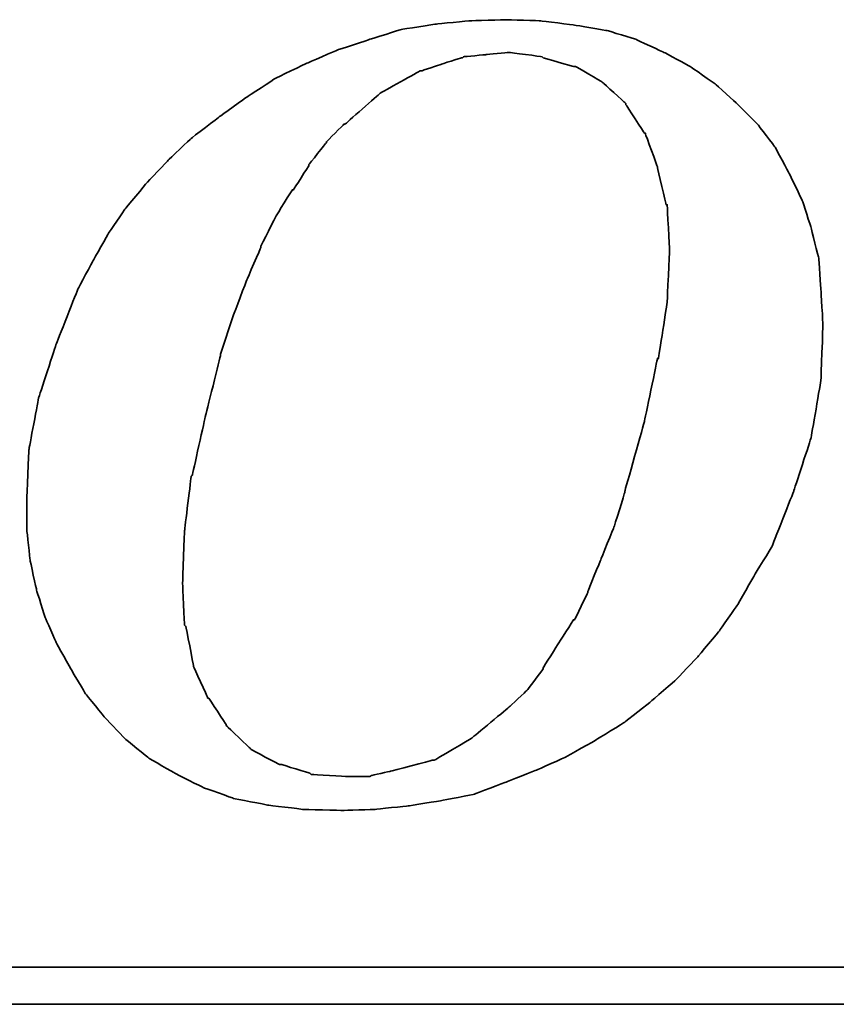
# Model space of a CAD drawing. Header units: millimetres. Extents: x -629 to 296, y -521 to -329.
# Tile 42 of 48: x -429.53 to -426.35, y -424.73 to -420.9. Entities that reach past the tile are written whole.
import ezdxf

# ---------------------------------------------------------------- set-up
doc = ezdxf.new("R2010")
doc.units = ezdxf.units.MM
doc.header["$LTSCALE"] = 0.1
doc.layers.get('0').update_dxf_attribs({"linetype": 'CONTINUOUS'})
doc.layers.add('layer 1', color=7, linetype='CONTINUOUS')

# ---------------------------------------------------------------- blocks, each defined once
blk = doc.blocks.new('TBI MOTION logo(完整正式版)')
at = {"layer": 'layer 1', "color": 22, "lineweight": 35}
for points, knots in [([(35.79625, -6.98375), (35.79625, -6.98375), (36.23125, -7.43875), (36.23125, -7.43875), (36.23125, -7.43875), (36.23125, -7.43875), (36.75625, -7.87125), (36.75625, -7.87125), (36.75625, -7.87125), (36.75625, -7.87125), (37.33125, -8.20375), (37.33125, -8.20375), (37.33125, -8.20375), (37.33125, -8.20375), (37.95625, -8.51875), (37.95625, -8.51875), (37.95625, -8.51875), (37.95625, -8.51875), (38.62625, -8.75875), (38.62625, -8.75875), (38.62625, -8.75875), (38.62625, -8.75875), (39.37125, -8.90375), (39.37125, -8.90375), (39.37125, -8.90375), (39.37125, -8.90375), (40.14125, -8.99875), (40.14125, -8.99875), (40.14125, -8.99875), (40.14125, -8.99875), (41.02625, -9.02375), (41.02625, -9.02375), (41.02625, -9.02375), (41.02625, -9.02375), (41.74625, -8.99875), (41.74625, -8.99875), (41.74625, -8.99875), (41.74625, -8.99875), (42.46625, -8.92375), (42.46625, -8.92375), (42.46625, -8.92375), (42.46625, -8.92375), (43.21125, -8.80625), (43.21125, -8.80625), (43.21125, -8.80625), (43.21125, -8.80625), (43.93125, -8.66375), (43.93125, -8.66375), (43.93125, -8.66375), (43.93125, -8.66375), (44.62625, -8.39875), (44.62625, -8.39875), (44.62625, -8.39875), (44.62625, -8.39875), (45.29625, -8.13375), (45.29625, -8.13375), (45.29625, -8.13375), (45.29625, -8.13375), (45.94625, -7.84375), (45.94625, -7.84375), (45.94625, -7.84375), (45.94625, -7.84375), (46.61625, -7.46375), (46.61625, -7.46375), (46.61625, -7.46375), (46.61625, -7.46375), (47.24125, -7.07875), (47.24125, -7.07875), (47.24125, -7.07875), (47.24125, -7.07875), (47.81625, -6.62375), (47.81625, -6.62375), (47.81625, -6.62375), (47.81625, -6.62375), (48.36875, -6.14375), (48.36875, -6.14375), (48.36875, -6.14375), (48.36875, -6.14375), (48.84625, -5.64125), (48.84625, -5.64125), (48.84625, -5.64125), (48.84625, -5.64125), (49.32625, -5.06375), (49.32625, -5.06375), (49.32625, -5.06375), (49.32625, -5.06375), (49.71125, -4.51374), (49.71125, -4.51374), (49.71125, -4.51374), (49.71125, -4.51374), (50.09625, -3.83874), (50.09625, -3.83874), (50.09625, -3.83874), (50.09625, -3.83874), (50.48125, -3.21374), (50.48125, -3.21374), (50.48125, -3.21374), (50.48125, -3.21374), (50.96125, -1.99125), (50.96125, -1.99125), (50.96125, -1.99125), (50.96125, -1.99125), (51.34375, -0.81875), (51.34375, -0.81875), (51.34375, -0.81875), (51.34375, -0.81875), (51.56125, 0.45624), (51.56125, 0.45624), (51.56125, 0.45624), (51.56125, 0.45624), (51.60625, 1.67624), (51.60625, 1.67624), (51.60625, 1.67624), (51.60625, 1.67624), (51.56125, 2.44625), (51.56125, 2.44625), (51.56125, 2.44625), (51.56125, 2.44625), (51.51125, 3.14125), (51.51125, 3.14125), (51.51125, 3.14125), (51.51125, 3.14125), (51.34375, 3.81125), (51.34375, 3.81125), (51.34375, 3.81125), (51.34375, 3.81125), (51.15125, 4.41125), (51.15125, 4.41125), (51.15125, 4.41125), (51.15125, 4.41125), (50.86125, 5.01125), (50.86125, 5.01125), (50.86125, 5.01125), (50.86125, 5.01125), (50.55125, 5.58875), (50.55125, 5.58875), (50.55125, 5.58875), (50.55125, 5.58875), (50.16625, 6.09125), (50.16625, 6.09125), (50.16625, 6.09125), (50.16625, 6.09125), (49.71125, 6.54875), (49.71125, 6.54875), (49.71125, 6.54875), (49.71125, 6.54875), (49.23125, 6.98125), (49.23125, 6.98125), (49.23125, 6.98125), (49.23125, 6.98125), (48.67875, 7.36625), (48.67875, 7.36625), (48.67875, 7.36625), (48.67875, 7.36625), (48.10375, 7.67625), (48.10375, 7.67625), (48.10375, 7.67625), (48.10375, 7.67625), (47.48125, 7.96375), (47.48125, 7.96375), (47.48125, 7.96375), (47.48125, 7.96375), (46.85625, 8.15625), (46.85625, 8.15625), (46.85625, 8.15625), (46.85625, 8.15625), (46.13625, 8.27624), (46.13625, 8.27624), (46.13625, 8.27624), (46.13625, 8.27624), (45.39125, 8.37125), (45.39125, 8.37125), (45.39125, 8.37125), (45.39125, 8.37125), (44.62625, 8.39624), (44.62625, 8.39624), (44.62625, 8.39624), (44.62625, 8.39624), (43.83625, 8.37125), (43.83625, 8.37125), (43.83625, 8.37125), (43.83625, 8.37125), (43.09125, 8.30125), (43.09125, 8.30125), (43.09125, 8.30125), (43.09125, 8.30125), (42.32125, 8.18125), (42.32125, 8.18125), (42.32125, 8.18125), (42.32125, 8.18125), (41.62875, 7.96375), (41.62875, 7.96375), (41.62875, 7.96375), (41.62875, 7.96375), (40.90625, 7.72625), (40.90625, 7.72625), (40.90625, 7.72625), (40.90625, 7.72625), (40.23624, 7.43625), (40.23624, 7.43625), (40.23624, 7.43625), (40.23624, 7.43625), (39.54124, 7.10125), (39.54124, 7.10125), (39.54124, 7.10125), (39.54124, 7.10125), (38.91625, 6.69125), (38.91625, 6.69125), (38.91625, 6.69125), (38.91625, 6.69125), (38.31625, 6.26125), (38.31625, 6.26125), (38.31625, 6.26125), (38.31625, 6.26125), (37.69125, 5.78125), (37.69125, 5.78125), (37.69125, 5.78125), (37.69125, 5.78125), (37.18625, 5.30125), (37.18625, 5.30125), (37.18625, 5.30125), (37.18625, 5.30125), (36.70625, 4.79624), (36.70625, 4.79624), (36.70625, 4.79624), (36.70625, 4.79624), (36.23125, 4.22125), (36.23125, 4.22125), (36.23125, 4.22125), (36.23125, 4.22125), (35.87124, 3.69375), (35.87124, 3.69375), (35.87124, 3.69375), (35.87124, 3.69375), (35.53125, 3.09125), (35.53125, 3.09125), (35.53125, 3.09125), (35.53125, 3.09125), (35.19875, 2.47125), (35.19875, 2.47125), (35.19875, 2.47125), (35.19875, 2.47125), (34.71625, 1.24625), (34.71625, 1.24625), (34.71625, 1.24625), (34.71625, 1.24625), (34.33125, 0.06874), (34.33125, 0.06874), (34.33125, 0.06874), (34.33125, 0.06874), (34.11625, -1.07875), (34.11625, -1.07875), (34.11625, -1.07875), (34.11625, -1.07875), (34.07125, -2.15875), (34.07125, -2.15875), (34.07125, -2.15875), (34.07125, -2.15875), (34.07125, -2.85375), (34.07125, -2.85375), (34.07125, -2.85375), (34.07125, -2.85375), (34.14125, -3.50375), (34.14125, -3.50375), (34.14125, -3.50375), (34.14125, -3.50375), (34.28625, -4.17375), (34.28625, -4.17375), (34.28625, -4.17375), (34.28625, -4.17375), (34.47625, -4.77624), (34.47625, -4.77624), (34.47625, -4.77624), (34.47625, -4.77624), (34.71625, -5.32625), (34.71625, -5.32625), (34.71625, -5.32625), (34.71625, -5.32625), (35.05375, -5.92875), (35.05375, -5.92875), (35.05375, -5.92875), (35.05375, -5.92875), (35.36375, -6.45375), (35.36375, -6.45375), (35.36375, -6.45375), (35.36375, -6.45375), (35.79625, -6.98375), (35.79625, -6.98375)], [0, 0, 0, 0, 0.01388889, 0.01388889, 0.01388889, 0.0138889, 0.02777778, 0.02777778, 0.02777778, 0.02777779, 0.04166667, 0.04166667, 0.04166667, 0.04166668, 0.05555556, 0.05555556, 0.05555556, 0.05555557, 0.06944444, 0.06944444, 0.06944444, 0.06944445, 0.08333333, 0.08333333, 0.08333333, 0.08333334, 0.09722222, 0.09722222, 0.09722222, 0.09722223, 0.11111111, 0.11111111, 0.11111111, 0.11111112, 0.125, 0.125, 0.125, 0.12500001, 0.13888889, 0.13888889, 0.13888889, 0.1388889, 0.15277778, 0.15277778, 0.15277778, 0.15277779, 0.16666667, 0.16666667, 0.16666667, 0.16666668, 0.18055556, 0.18055556, 0.18055556, 0.18055557, 0.19444444, 0.19444444, 0.19444444, 0.19444445, 0.20833333, 0.20833333, 0.20833333, 0.20833334, 0.22222222, 0.22222222, 0.22222222, 0.22222223, 0.23611111, 0.23611111, 0.23611111, 0.23611112, 0.25, 0.25, 0.25, 0.25000001, 0.26388889, 0.26388889, 0.26388889, 0.2638889, 0.27777778, 0.27777778, 0.27777778, 0.27777779, 0.29166667, 0.29166667, 0.29166667, 0.29166668, 0.30555556, 0.30555556, 0.30555556, 0.30555557, 0.31944444, 0.31944444, 0.31944444, 0.31944445, 0.33333333, 0.33333333, 0.33333333, 0.33333334, 0.34722222, 0.34722222, 0.34722222, 0.34722223, 0.36111111, 0.36111111, 0.36111111, 0.36111112, 0.375, 0.375, 0.375, 0.37500001, 0.38888889, 0.38888889, 0.38888889, 0.3888889, 0.40277778, 0.40277778, 0.40277778, 0.40277779, 0.41666667, 0.41666667, 0.41666667, 0.41666668, 0.43055556, 0.43055556, 0.43055556, 0.43055557, 0.44444444, 0.44444444, 0.44444444, 0.44444445, 0.45833333, 0.45833333, 0.45833333, 0.45833334, 0.47222222, 0.47222222, 0.47222222, 0.47222223, 0.48611111, 0.48611111, 0.48611111, 0.48611112, 0.5, 0.5, 0.5, 0.50000001, 0.51388889, 0.51388889, 0.51388889, 0.5138889, 0.52777778, 0.52777778, 0.52777778, 0.52777779, 0.54166667, 0.54166667, 0.54166667, 0.54166668, 0.55555556, 0.55555556, 0.55555556, 0.55555557, 0.56944444, 0.56944444, 0.56944444, 0.56944445, 0.58333333, 0.58333333, 0.58333333, 0.58333334, 0.59722222, 0.59722222, 0.59722222, 0.59722223, 0.61111111, 0.61111111, 0.61111111, 0.61111112, 0.625, 0.625, 0.625, 0.62500001, 0.63888889, 0.63888889, 0.63888889, 0.6388889, 0.65277778, 0.65277778, 0.65277778, 0.65277779, 0.66666667, 0.66666667, 0.66666667, 0.66666668, 0.68055556, 0.68055556, 0.68055556, 0.68055557, 0.69444444, 0.69444444, 0.69444444, 0.69444445, 0.70833333, 0.70833333, 0.70833333, 0.70833334, 0.72222222, 0.72222222, 0.72222222, 0.72222223, 0.73611111, 0.73611111, 0.73611111, 0.73611112, 0.75, 0.75, 0.75, 0.75000001, 0.76388889, 0.76388889, 0.76388889, 0.7638889, 0.77777778, 0.77777778, 0.77777778, 0.77777779, 0.79166667, 0.79166667, 0.79166667, 0.79166668, 0.80555556, 0.80555556, 0.80555556, 0.80555557, 0.81944444, 0.81944444, 0.81944444, 0.81944445, 0.83333333, 0.83333333, 0.83333333, 0.83333334, 0.84722222, 0.84722222, 0.84722222, 0.84722223, 0.86111111, 0.86111111, 0.86111111, 0.86111112, 0.875, 0.875, 0.875, 0.87500001, 0.88888889, 0.88888889, 0.88888889, 0.8888889, 0.90277778, 0.90277778, 0.90277778, 0.90277779, 0.91666667, 0.91666667, 0.91666667, 0.91666668, 0.93055556, 0.93055556, 0.93055556, 0.93055557, 0.94444444, 0.94444444, 0.94444444, 0.94444445, 0.95833333, 0.95833333, 0.95833333, 0.95833334, 0.97222222, 0.97222222, 0.97222222, 0.97222223, 0.98611111, 0.98611111, 0.98611111, 0.98611112, 1, 1, 1, 1]), ([(38.33875, 1.03124), (38.33875, 1.03124), (38.62625, 1.89625), (38.62625, 1.89625), (38.62625, 1.89625), (38.62625, 1.89625), (38.91625, 2.66375), (38.91625, 2.66375), (38.91625, 2.66375), (38.91625, 2.66375), (39.22625, 3.38125), (39.22625, 3.38125), (39.22625, 3.38125), (39.22625, 3.38125), (39.22625, 3.40624), (39.22625, 3.40624), (39.22625, 3.40624), (39.22625, 3.40624), (39.56124, 4.07624), (39.56124, 4.07624), (39.56124, 4.07624), (39.56124, 4.07624), (39.92125, 4.65125), (39.92125, 4.65125), (39.92125, 4.65125), (39.92125, 4.65125), (39.94625, 4.65125), (39.94625, 4.65125), (39.94625, 4.65125), (39.94625, 4.65125), (40.28125, 5.17875), (40.28125, 5.17875), (40.28125, 5.17875), (40.28125, 5.17875), (40.28125, 5.20375), (40.28125, 5.20375), (40.28125, 5.20375), (40.28125, 5.20375), (40.66875, 5.68625), (40.66875, 5.68625), (40.66875, 5.68625), (40.66875, 5.68625), (40.66875, 5.70625), (40.66875, 5.70625), (40.66875, 5.70625), (40.66875, 5.70625), (41.05124, 6.09125), (41.05124, 6.09125), (41.05124, 6.09125), (41.05124, 6.09125), (41.07625, 6.09125), (41.07625, 6.09125), (41.07625, 6.09125), (41.07625, 6.09125), (41.84125, 6.76625), (41.84125, 6.76625), (41.84125, 6.76625), (41.84125, 6.76625), (41.86625, 6.78625), (41.86625, 6.78625), (41.86625, 6.78625), (41.86625, 6.78625), (42.73125, 7.26624), (42.73125, 7.26624), (42.73125, 7.26624), (42.73125, 7.26624), (42.75625, 7.26624), (42.75625, 7.26624), (42.75625, 7.26624), (42.75625, 7.26624), (43.18625, 7.41125), (43.18625, 7.41125), (43.18625, 7.41125), (43.18625, 7.41125), (43.64125, 7.55625), (43.64125, 7.55625), (43.64125, 7.55625), (43.64125, 7.55625), (43.66625, 7.55625), (43.66625, 7.55625), (43.66625, 7.55625), (43.66625, 7.55625), (43.69125, 7.58124), (43.69125, 7.58124), (43.69125, 7.58124), (43.69125, 7.58124), (44.19125, 7.62625), (44.19125, 7.62625), (44.19125, 7.62625), (44.19125, 7.62625), (44.67125, 7.67625), (44.67125, 7.67625), (44.67125, 7.67625), (44.67125, 7.67625), (44.69625, 7.67625), (44.69625, 7.67625), (44.69625, 7.67625), (44.69625, 7.67625), (45.41875, 7.58124), (45.41875, 7.58124), (45.41875, 7.58124), (45.41875, 7.58124), (45.44125, 7.55625), (45.44125, 7.55625), (45.44125, 7.55625), (45.44125, 7.55625), (46.11125, 7.36625), (46.11125, 7.36625), (46.11125, 7.36625), (46.11125, 7.36625), (46.13625, 7.36625), (46.13625, 7.36625), (46.13625, 7.36625), (46.13625, 7.36625), (46.15875, 7.36625), (46.15875, 7.36625), (46.15875, 7.36625), (46.15875, 7.36625), (46.73625, 7.02624), (46.73625, 7.02624), (46.73625, 7.02624), (46.73625, 7.02624), (46.76125, 7.00624), (46.76125, 7.00624), (46.76125, 7.00624), (46.76125, 7.00624), (47.24125, 6.57124), (47.24125, 6.57124), (47.24125, 6.57124), (47.24125, 6.57124), (47.26625, 6.54875), (47.26625, 6.54875), (47.26625, 6.54875), (47.26625, 6.54875), (47.26625, 6.52375), (47.26625, 6.52375), (47.26625, 6.52375), (47.26625, 6.52375), (47.67375, 5.89875), (47.67375, 5.89875), (47.67375, 5.89875), (47.67375, 5.89875), (47.69625, 5.89875), (47.69625, 5.89875), (47.69625, 5.89875), (47.69625, 5.89875), (47.69625, 5.87625), (47.69625, 5.87625), (47.69625, 5.87625), (47.69625, 5.87625), (47.96125, 5.15625), (47.96125, 5.15625), (47.96125, 5.15625), (47.96125, 5.15625), (47.96125, 5.13125), (47.96125, 5.13125), (47.96125, 5.13125), (47.96125, 5.13125), (48.15125, 4.31875), (48.15125, 4.31875), (48.15125, 4.31875), (48.15125, 4.31875), (48.17625, 4.31875), (48.17625, 4.31875), (48.17625, 4.31875), (48.17625, 4.31875), (48.17625, 4.29125), (48.17625, 4.29125), (48.17625, 4.29125), (48.17625, 4.29125), (48.22625, 3.33125), (48.22625, 3.33125), (48.22625, 3.33125), (48.22625, 3.33125), (48.22625, 3.30875), (48.22625, 3.30875), (48.22625, 3.30875), (48.22625, 3.30875), (48.17625, 2.20624), (48.17625, 2.20624), (48.17625, 2.20624), (48.17625, 2.20624), (48.17625, 2.18124), (48.17625, 2.18124), (48.17625, 2.18124), (48.17625, 2.18124), (47.98375, 0.93624), (47.98375, 0.93624), (47.98375, 0.93624), (47.98375, 0.93624), (47.96125, 0.93624), (47.96125, 0.93624), (47.96125, 0.93624), (47.96125, 0.93624), (47.67375, -0.45874), (47.67375, -0.45874), (47.67375, -0.45874), (47.67375, -0.45874), (47.24125, -1.99125), (47.24125, -1.99125), (47.24125, -1.99125), (47.24125, -1.99125), (47.24125, -2.01874), (47.24125, -2.01874), (47.24125, -2.01874), (47.24125, -2.01874), (47.00125, -2.78375), (47.00125, -2.78375), (47.00125, -2.78375), (47.00125, -2.78375), (46.71125, -3.50375), (46.71125, -3.50375), (46.71125, -3.50375), (46.71125, -3.50375), (46.42625, -4.19875), (46.42625, -4.19875), (46.42625, -4.19875), (46.42625, -4.19875), (46.42625, -4.22375), (46.42625, -4.22375), (46.42625, -4.22375), (46.42625, -4.22375), (46.13625, -4.82374), (46.13625, -4.82374), (46.13625, -4.82374), (46.13625, -4.82374), (46.11125, -4.82374), (46.11125, -4.82374), (46.11125, -4.82374), (46.11125, -4.82374), (45.77625, -5.35125), (45.77625, -5.35125), (45.77625, -5.35125), (45.77625, -5.35125), (45.44125, -5.87875), (45.44125, -5.87875), (45.44125, -5.87875), (45.44125, -5.87875), (45.44125, -5.90375), (45.44125, -5.90375), (45.44125, -5.90375), (45.44125, -5.90375), (45.10625, -6.35875), (45.10625, -6.35875), (45.10625, -6.35875), (45.10625, -6.35875), (45.08125, -6.38375), (45.08125, -6.38375), (45.08125, -6.38375), (45.08125, -6.38375), (44.69625, -6.74375), (44.69625, -6.74375), (44.69625, -6.74375), (44.69625, -6.74375), (43.88375, -7.41625), (43.88375, -7.41625), (43.88375, -7.41625), (43.88375, -7.41625), (43.85625, -7.43875), (43.85625, -7.43875), (43.85625, -7.43875), (43.85625, -7.43875), (43.04125, -7.91875), (43.04125, -7.91875), (43.04125, -7.91875), (43.04125, -7.91875), (43.01625, -7.91875), (43.01625, -7.91875), (43.01625, -7.91875), (43.01625, -7.91875), (42.99625, -7.91875), (42.99625, -7.91875), (42.99625, -7.91875), (42.99625, -7.91875), (42.08125, -8.15875), (42.08125, -8.15875), (42.08125, -8.15875), (42.08125, -8.15875), (41.65125, -8.25625), (41.65125, -8.25625), (41.65125, -8.25625), (41.65125, -8.25625), (41.62875, -8.27875), (41.62875, -8.27875), (41.62875, -8.27875), (41.62875, -8.27875), (41.60125, -8.27875), (41.60125, -8.27875), (41.60125, -8.27875), (41.60125, -8.27875), (41.12125, -8.27875), (41.12125, -8.27875), (41.12125, -8.27875), (41.12125, -8.27875), (40.35624, -8.23125), (40.35624, -8.23125), (40.35624, -8.23125), (40.35624, -8.23125), (40.33125, -8.23125), (40.33125, -8.23125), (40.33125, -8.23125), (40.33125, -8.23125), (40.30625, -8.20375), (40.30625, -8.20375), (40.30625, -8.20375), (40.30625, -8.20375), (39.68375, -8.01375), (39.68375, -8.01375), (39.68375, -8.01375), (39.68375, -8.01375), (39.66124, -8.01375), (39.66124, -8.01375), (39.66124, -8.01375), (39.66124, -8.01375), (39.63625, -8.01375), (39.63625, -8.01375), (39.63625, -8.01375), (39.63625, -8.01375), (39.01125, -7.67875), (39.01125, -7.67875), (39.01125, -7.67875), (39.01125, -7.67875), (38.98875, -7.65375), (38.98875, -7.65375), (38.98875, -7.65375), (38.98875, -7.65375), (38.48625, -7.17375), (38.48625, -7.17375), (38.48625, -7.17375), (38.48625, -7.17375), (38.45875, -7.14875), (38.45875, -7.14875), (38.45875, -7.14875), (38.45875, -7.14875), (38.45875, -7.12875), (38.45875, -7.12875), (38.45875, -7.12875), (38.45875, -7.12875), (38.07625, -6.54875), (38.07625, -6.54875), (38.07625, -6.54875), (38.07625, -6.54875), (38.05125, -6.54875), (38.05125, -6.54875), (38.05125, -6.54875), (38.05125, -6.54875), (38.05125, -6.52875), (38.05125, -6.52875), (38.05125, -6.52875), (38.05125, -6.52875), (37.74125, -5.85375), (37.74125, -5.85375), (37.74125, -5.85375), (37.74125, -5.85375), (37.74125, -5.82875), (37.74125, -5.82875), (37.74125, -5.82875), (37.74125, -5.82875), (37.57375, -4.96875), (37.57375, -4.96875), (37.57375, -4.96875), (37.57375, -4.96875), (37.54625, -4.94375), (37.54625, -4.94375), (37.54625, -4.94375), (37.54625, -4.94375), (37.50125, -4.03375), (37.50125, -4.03375), (37.50125, -4.03375), (37.50125, -4.03375), (37.50125, -4.00875), (37.50125, -4.00875), (37.50125, -4.00875), (37.50125, -4.00875), (37.54625, -2.85375), (37.54625, -2.85375), (37.54625, -2.85375), (37.54625, -2.85375), (37.69125, -1.65875), (37.69125, -1.65875), (37.69125, -1.65875), (37.69125, -1.65875), (37.71624, -1.63375), (37.71624, -1.63375), (37.71624, -1.63375), (37.71624, -1.63375), (38.00375, -0.33875), (38.00375, -0.33875), (38.00375, -0.33875), (38.00375, -0.33875), (38.33875, 1.00624), (38.33875, 1.00624), (38.33875, 1.00624), (38.33875, 1.00624), (38.33875, 1.03124), (38.33875, 1.03124)], [0, 0, 0, 0, 0.01010101, 0.01010101, 0.01010101, 0.01010102, 0.02020202, 0.02020202, 0.02020202, 0.02020203, 0.03030303, 0.03030303, 0.03030303, 0.03030304, 0.04040404, 0.04040404, 0.04040404, 0.04040405, 0.05050505, 0.05050505, 0.05050505, 0.05050506, 0.06060606, 0.06060606, 0.06060606, 0.06060607, 0.07070707, 0.07070707, 0.07070707, 0.07070708, 0.08080808, 0.08080808, 0.08080808, 0.08080809, 0.09090909, 0.09090909, 0.09090909, 0.0909091, 0.1010101, 0.1010101, 0.1010101, 0.10101011, 0.11111111, 0.11111111, 0.11111111, 0.11111112, 0.12121212, 0.12121212, 0.12121212, 0.12121213, 0.13131313, 0.13131313, 0.13131313, 0.13131314, 0.14141414, 0.14141414, 0.14141414, 0.14141415, 0.15151515, 0.15151515, 0.15151515, 0.15151516, 0.16161616, 0.16161616, 0.16161616, 0.16161617, 0.17171717, 0.17171717, 0.17171717, 0.17171718, 0.18181818, 0.18181818, 0.18181818, 0.18181819, 0.19191919, 0.19191919, 0.19191919, 0.1919192, 0.2020202, 0.2020202, 0.2020202, 0.20202021, 0.21212121, 0.21212121, 0.21212121, 0.21212122, 0.22222222, 0.22222222, 0.22222222, 0.22222223, 0.23232323, 0.23232323, 0.23232323, 0.23232324, 0.24242424, 0.24242424, 0.24242424, 0.24242425, 0.25252525, 0.25252525, 0.25252525, 0.25252526, 0.26262626, 0.26262626, 0.26262626, 0.26262627, 0.27272727, 0.27272727, 0.27272727, 0.27272728, 0.28282828, 0.28282828, 0.28282828, 0.28282829, 0.29292929, 0.29292929, 0.29292929, 0.2929293, 0.3030303, 0.3030303, 0.3030303, 0.30303031, 0.31313131, 0.31313131, 0.31313131, 0.31313132, 0.32323232, 0.32323232, 0.32323232, 0.32323233, 0.33333333, 0.33333333, 0.33333333, 0.33333334, 0.34343434, 0.34343434, 0.34343434, 0.34343435, 0.35353535, 0.35353535, 0.35353535, 0.35353536, 0.36363636, 0.36363636, 0.36363636, 0.36363637, 0.37373737, 0.37373737, 0.37373737, 0.37373738, 0.38383838, 0.38383838, 0.38383838, 0.38383839, 0.39393939, 0.39393939, 0.39393939, 0.3939394, 0.4040404, 0.4040404, 0.4040404, 0.40404041, 0.41414141, 0.41414141, 0.41414141, 0.41414142, 0.42424242, 0.42424242, 0.42424242, 0.42424243, 0.43434343, 0.43434343, 0.43434343, 0.43434344, 0.44444444, 0.44444444, 0.44444444, 0.44444445, 0.45454545, 0.45454545, 0.45454545, 0.45454546, 0.46464646, 0.46464646, 0.46464646, 0.46464647, 0.47474747, 0.47474747, 0.47474747, 0.47474748, 0.48484848, 0.48484848, 0.48484848, 0.48484849, 0.49494949, 0.49494949, 0.49494949, 0.4949495, 0.50505051, 0.50505051, 0.50505051, 0.50505052, 0.51515152, 0.51515152, 0.51515152, 0.51515153, 0.52525253, 0.52525253, 0.52525253, 0.52525254, 0.53535354, 0.53535354, 0.53535354, 0.53535355, 0.54545455, 0.54545455, 0.54545455, 0.54545456, 0.55555556, 0.55555556, 0.55555556, 0.55555557, 0.56565657, 0.56565657, 0.56565657, 0.56565658, 0.57575758, 0.57575758, 0.57575758, 0.57575759, 0.58585859, 0.58585859, 0.58585859, 0.5858586, 0.5959596, 0.5959596, 0.5959596, 0.59595961, 0.60606061, 0.60606061, 0.60606061, 0.60606062, 0.61616162, 0.61616162, 0.61616162, 0.61616163, 0.62626263, 0.62626263, 0.62626263, 0.62626264, 0.63636364, 0.63636364, 0.63636364, 0.63636365, 0.64646465, 0.64646465, 0.64646465, 0.64646466, 0.65656566, 0.65656566, 0.65656566, 0.65656567, 0.66666667, 0.66666667, 0.66666667, 0.66666668, 0.67676768, 0.67676768, 0.67676768, 0.67676769, 0.68686869, 0.68686869, 0.68686869, 0.6868687, 0.6969697, 0.6969697, 0.6969697, 0.69696971, 0.70707071, 0.70707071, 0.70707071, 0.70707072, 0.71717172, 0.71717172, 0.71717172, 0.71717173, 0.72727273, 0.72727273, 0.72727273, 0.72727274, 0.73737374, 0.73737374, 0.73737374, 0.73737375, 0.74747475, 0.74747475, 0.74747475, 0.74747476, 0.75757576, 0.75757576, 0.75757576, 0.75757577, 0.76767677, 0.76767677, 0.76767677, 0.76767678, 0.77777778, 0.77777778, 0.77777778, 0.77777779, 0.78787879, 0.78787879, 0.78787879, 0.7878788, 0.7979798, 0.7979798, 0.7979798, 0.79797981, 0.80808081, 0.80808081, 0.80808081, 0.80808082, 0.81818182, 0.81818182, 0.81818182, 0.81818183, 0.82828283, 0.82828283, 0.82828283, 0.82828284, 0.83838384, 0.83838384, 0.83838384, 0.83838385, 0.84848485, 0.84848485, 0.84848485, 0.84848486, 0.85858586, 0.85858586, 0.85858586, 0.85858587, 0.86868687, 0.86868687, 0.86868687, 0.86868688, 0.87878788, 0.87878788, 0.87878788, 0.87878789, 0.88888889, 0.88888889, 0.88888889, 0.8888889, 0.8989899, 0.8989899, 0.8989899, 0.89898991, 0.90909091, 0.90909091, 0.90909091, 0.90909092, 0.91919192, 0.91919192, 0.91919192, 0.91919193, 0.92929293, 0.92929293, 0.92929293, 0.92929294, 0.93939394, 0.93939394, 0.93939394, 0.93939395, 0.94949495, 0.94949495, 0.94949495, 0.94949496, 0.95959596, 0.95959596, 0.95959596, 0.95959597, 0.96969697, 0.96969697, 0.96969697, 0.96969698, 0.97979798, 0.97979798, 0.97979798, 0.97979799, 0.98989899, 0.98989899, 0.98989899, 0.989899, 1, 1, 1, 1]), ([(75.90875, -9.47875), (75.90875, -9.47875), (75.90875, -12.28625), (75.90875, -12.28625), (75.90875, -12.28625), (75.90875, -12.28625), (75.90875, -12.47875), (75.90875, -12.47875), (75.90875, -12.47875), (75.90875, -12.47875), (75.71625, -12.47875), (75.71625, -12.47875), (75.71625, -12.47875), (75.71625, -12.47875), (-88.32875, -12.47875), (-88.32875, -12.47875), (-88.32875, -12.47875), (-88.32875, -12.47875), (-88.32875, -13.29375), (-88.32875, -13.29375), (-88.32875, -13.29375), (-88.32875, -13.29375), (82.89125, -13.29375), (82.89125, -13.29375), (82.89125, -13.29375), (82.89125, -13.29375), (75.90875, -9.47875), (75.90875, -9.47875)], [0, 0, 0, 0, 0.14285714, 0.14285714, 0.14285714, 0.14285715, 0.28571429, 0.28571429, 0.28571429, 0.2857143, 0.42857143, 0.42857143, 0.42857143, 0.42857144, 0.57142857, 0.57142857, 0.57142857, 0.57142858, 0.71428571, 0.71428571, 0.71428571, 0.71428572, 0.85714286, 0.85714286, 0.85714286, 0.85714287, 1, 1, 1, 1])]:
    blk.add_open_spline(points, degree=3, knots=knots, dxfattribs=at)

msp = doc.modelspace()

# ---------------------------------------------------------------- block references
at = {"color": 7, "xscale": 0.1765387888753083, "yscale": 0.1765387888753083, "zscale": 0.1765387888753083}
msp.add_blockref('TBI MOTION logo(完整正式版)', (-435.5168, -422.383), dxfattribs=at)

doc.saveas('drawing.dxf')
